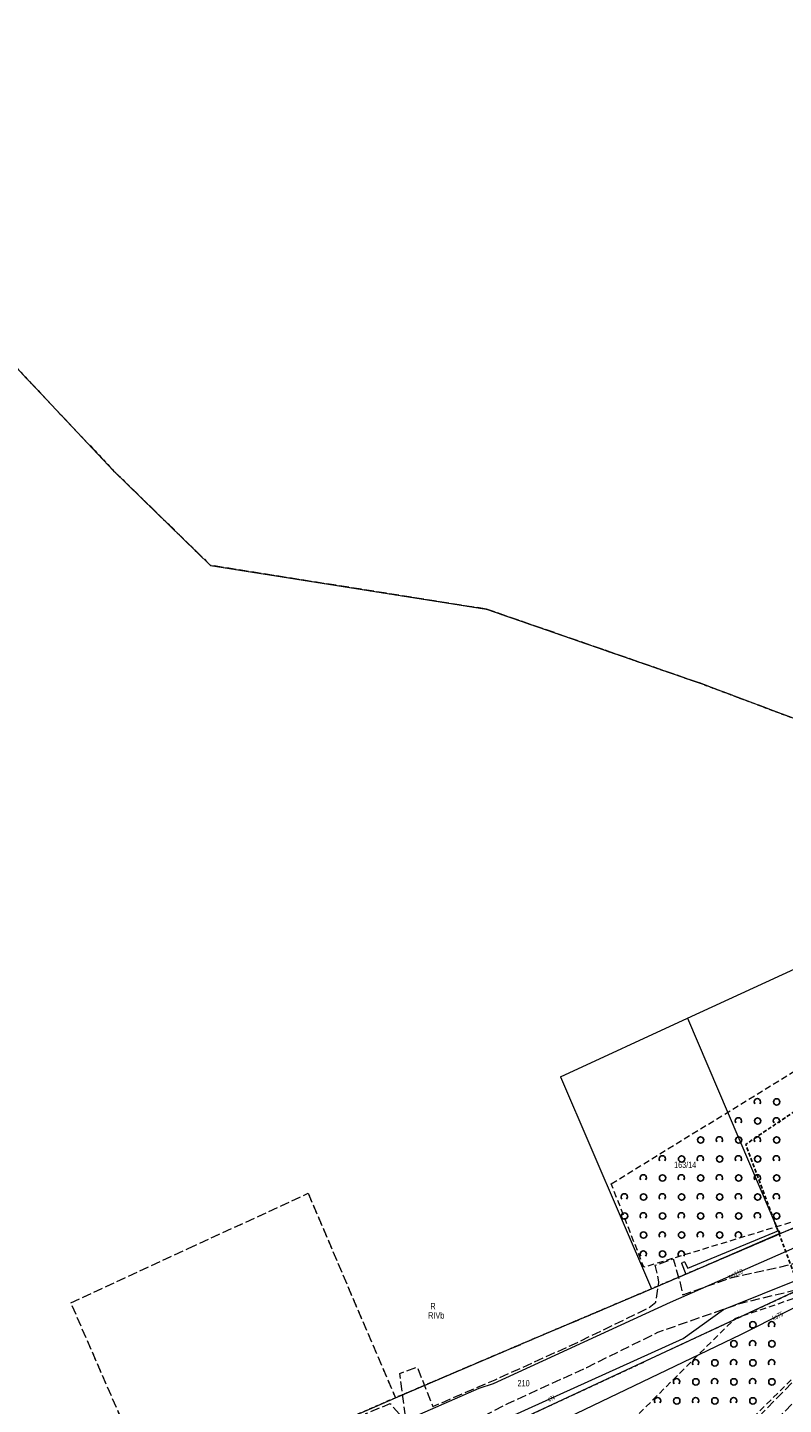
# Model space of a CAD drawing. Header units: metres. Extents: x 5550910 to 5553628, y 5952297 to 5957865.
# Tile 5 of 36: x 5552209 to 5552328, y 5953303 to 5953520. Entities that reach past the tile are written whole.
import ezdxf
from ezdxf.enums import TextEntityAlignment as Align

# ---------------------------------------------------------------- set-up
doc = ezdxf.new("R2010")
doc.units = ezdxf.units.M
for name, pattern in [('1.0_0.5', [1.5, 1, -0.5]), ('1.5_0.5', [2, 1.5, -0.5]), ('2', [0.9, 0.6, -0.3]), ('219-500', [0]), ('egkk-500', [2, 1.5, -0.5]), ('egug-500', [1, 0.5, -0.5])]:
    doc.linetypes.add(name, pattern=pattern)
doc.layers.get('0').update_dxf_attribs({"color": 2, "lineweight": 5})
doc.styles.get("Standard").update_dxf_attribs({"font": 'Working1250', "width": 0.75})
doc.linetypes.add('otdn_500', pattern='A,5,0,[21,ksztalty.shx,S=0.5,R=0,X=-1,Y=0]', length=5)

# ---------------------------------------------------------------- blocks, each defined once
blk = doc.blocks.new('OTZK1')
at = {"color": 0, "linetype": 'Continuous'}
blk.add_circle((0, 0), 0.5, dxfattribs=at)
blk = doc.blocks.new('OTZK2')
at = {"color": 0, "linetype": 'Continuous'}
blk.add_arc((0, 0), 0.5, 318.85, 221.162, dxfattribs=at)

msp = doc.modelspace()

# ---------------------------------------------------------------- linework, layer by layer
at = {"layer": '217-kontur klasyfikacyjny', "color": 92, "linetype": 'egkk-500', "lineweight": 18, "flags": 128}
for points in [[(5552222.64, 5953449.94), (5552200.44, 5953473.48)], [(5552237.94, 5953435), (5552222.64, 5953449.94)], [(5552281.47, 5953428.1), (5552237.94, 5953435)], [(5552314.84, 5953416.53), (5552281.47, 5953428.1)], [(5552333.3, 5953409.6), (5552314.84, 5953416.53)], [(5552234.42, 5953327.24), (5552253.32, 5953335.96)], [(5552253.32, 5953335.96), (5552267.08, 5953303.71)], [(5552327.69, 5953329.54), (5552342.84, 5953335.96)], [(5552307.5, 5953320.9), (5552327.69, 5953329.54)], [(5552215.9, 5953318.69), (5552234.42, 5953327.24)], [(5552287.27, 5953312.31), (5552307.5, 5953320.9)], [(5552229.46, 5953287.49), (5552215.9, 5953318.69)], [(5552267.08, 5953303.71), (5552287.27, 5953312.31)]]:
    msp.add_lwpolyline(points, dxfattribs=at)
at = {"layer": '218-kontur użytku gruntowego', "color": 3, "linetype": 'egug-500', "lineweight": 18, "flags": 128}
for points in [[(5552200.44, 5953473.48), (5552222.64, 5953449.94)], [(5552222.64, 5953449.94), (5552237.94, 5953435)], [(5552237.94, 5953435), (5552281.47, 5953428.1)], [(5552281.47, 5953428.1), (5552314.84, 5953416.53)], [(5552314.84, 5953416.53), (5552333.3, 5953409.6)], [(5552268.64, 5953291.82), (5552369.41, 5953338.78)], [(5552234.42, 5953327.24), (5552253.32, 5953335.96)], [(5552253.32, 5953335.96), (5552267.08, 5953303.71)], [(5552342.84, 5953335.96), (5552327.69, 5953329.54)], [(5552327.69, 5953329.54), (5552307.5, 5953320.9)], [(5552215.9, 5953318.69), (5552234.42, 5953327.24)], [(5552307.5, 5953320.9), (5552287.27, 5953312.31)], [(5552229.46, 5953287.49), (5552215.9, 5953318.69)], [(5552287.27, 5953312.31), (5552267.08, 5953303.71)], [(5552267.08, 5953303.71), (5552248.39, 5953295.54)]]:
    msp.add_lwpolyline(points, dxfattribs=at)
at = {"layer": '219-działka ewidencyjna', "color": 7, "linetype": '219-500', "lineweight": 18, "flags": 128}
for points in [[(5552200.44, 5953473.48), (5552222.64, 5953449.94)], [(5552237.94, 5953435), (5552222.64, 5953449.94)], [(5552237.94, 5953435), (5552281.47, 5953428.1)], [(5552281.47, 5953428.1), (5552314.84, 5953416.53)], [(5552333.3, 5953409.6), (5552314.84, 5953416.53)], [(5552313.18, 5953363.57), (5552340.49, 5953376.16)], [(5552293.14, 5953354.32), (5552313.18, 5953363.57)], [(5552313.18, 5953363.57), (5552327.69, 5953329.54)], [(5552293.14, 5953354.32), (5552307.5, 5953320.9)], [(5552369.41, 5953338.78), (5552268.64, 5953291.82)], [(5552327.69, 5953329.54), (5552342.84, 5953335.96)], [(5552307.5, 5953320.9), (5552327.69, 5953329.54)], [(5552287.27, 5953312.31), (5552307.5, 5953320.9)], [(5552267.08, 5953303.71), (5552287.27, 5953312.31)], [(5552248.39, 5953295.54), (5552267.08, 5953303.71)]]:
    msp.add_lwpolyline(points, dxfattribs=at)
at = {"layer": 'jezdnia', "color": 7, "linetype": '1.5_0.5', "lineweight": 18, "flags": 128}
for points in [[(5552467.22, 5953593.07), (5552465.75, 5953588.72), (5552460.16, 5953569.31), (5552476.33, 5953582.98), (5552479.14, 5953581.09), (5552477.12, 5953579.4), (5552456.6, 5953562.2), (5552449.75, 5953544.75), (5552442.78, 5953529.39), (5552430.85, 5953502.17), (5552417.35, 5953472.01), (5552410.84, 5953456.72), (5552404.74, 5953441.14), (5552389.69, 5953407.56), (5552383.2, 5953382.08), (5552381.79, 5953379.11), (5552379.86, 5953370.94), (5552377.3, 5953362.18), (5552375.97, 5953357.86), (5552374.4, 5953352.05), (5552380.32, 5953353.73), (5552399.58, 5953368.26), (5552431.33, 5953393.09), (5552454.4, 5953406.26), (5552466.79, 5953413.22), (5552475.85, 5953417.55), (5552500.84, 5953426.54), (5552524.26, 5953432.31), (5552552.45, 5953437.03), (5552554.42, 5953433.79), (5552548.84, 5953432.88), (5552547.69, 5953431.73), (5552543.39, 5953427.37), (5552535.78, 5953419.67), (5552493.58, 5953406.68), (5552479.74, 5953402.53), (5552468.93, 5953398.47), (5552437.29, 5953378.05), (5552418.18, 5953366.4), (5552417.07, 5953367.92), (5552425.83, 5953373.44), (5552447.52, 5953387.1), (5552469.32, 5953400.77), (5552499.97, 5953410.68), (5552535.19, 5953421.52), (5552540, 5953426.74), (5552543.08, 5953430.11), (5552544.87, 5953432.04), (5552525.6, 5953428.59), (5552499.43, 5953421.94), (5552475.46, 5953414.07), (5552453.81, 5953403), (5552448.49, 5953399.5), (5552433.2, 5953389.86), (5552418.17, 5953377.96), (5552401.95, 5953365.38), (5552389.72, 5953355.85), (5552379.95, 5953349.17), (5552386.98, 5953348.09), (5552383.42, 5953344.96), (5552375.28, 5953345.55), (5552372.22, 5953344.3), (5552361.1, 5953335.26), (5552342.86, 5953326.49), (5552329.81, 5953320.56), (5552321.37, 5953318.53), (5552308.43, 5953313.98), (5552297.24, 5953308.45), (5552284.75, 5953302.74), (5552271.3, 5953295.8), (5552272.6, 5953293.93), (5552276.66, 5953289.12), (5552283.31, 5953282.56), (5552281.54, 5953281.1), (5552274.51, 5953287.68), (5552269.79, 5953292.31), (5552267.19, 5953294.08), (5552268.17, 5953292.22), (5552264.29, 5953290.39), (5552260.95, 5953291.55), (5552259.64, 5953290.88), (5552251.37, 5953288.12), (5552247.71, 5953286.76), (5552238.24, 5953282.74), (5552238.93, 5953280.65), (5552235.71, 5953279.06), (5552234.83, 5953280.1), (5552233.39, 5953280.77), (5552231.45, 5953280.1), (5552224.75, 5953277.04), (5552212.02, 5953270.96), (5552203.23, 5953266.37), (5552188.51, 5953257.83), (5552179.38, 5953252.63), (5552166.34, 5953244.32), (5552157.22, 5953238.02), (5552150.56, 5953233.62), (5552150.16, 5953231.4), (5552151.59, 5953229.41), (5552148.82, 5953227.24), (5552147.05, 5953228.16), (5552142.96, 5953228.91), (5552138.65, 5953226.01), (5552132.8, 5953222.27), (5552124.69, 5953216.76), (5552117.97, 5953212.31), (5552113.92, 5953208.58), (5552116.09, 5953206.08), (5552132.37, 5953192.99), (5552130.07, 5953189.54), (5552113.05, 5953203.57), (5552110.6, 5953204.71), (5552109.76, 5953204.35), (5552108.18, 5953203.56), (5552103.62, 5953198.45), (5552099.64, 5953194.18), (5552097.11, 5953190.63), (5552094.39, 5953184.52), (5552095.51, 5953192.94), (5552096.46, 5953193.29), (5552097.12, 5953197.61), (5552096.15, 5953198.09), (5552096.49, 5953201.04), (5552096.9, 5953207.97), (5552097, 5953213.18), (5552100.02, 5953214.11), (5552100.14, 5953217.29), (5552096.78, 5953218.46), (5552096.23, 5953224.74), (5552099, 5953220.07), (5552101.71, 5953218.46), (5552105.9, 5953217.42), (5552111.83, 5953216.84), (5552117.92, 5953218.02), (5552123.2, 5953220.54), (5552130.9, 5953225.14), (5552131.82, 5953226.73), (5552142.97, 5953233.49), (5552145.17, 5953233.96), (5552155.7, 5953241.38), (5552164.67, 5953247.89), (5552177.89, 5953255.64), (5552187.05, 5953261.17), (5552201.96, 5953269.29), (5552210.97, 5953273.93), (5552218.9, 5953277.8), (5552219.91, 5953280.27), (5552219.42, 5953282.67), (5552222.61, 5953283.74), (5552223.49, 5953282.15), (5552225.42, 5953281.23), (5552227.49, 5953281.97), (5552246.99, 5953290.1), (5552257.06, 5953294.21), (5552260.7, 5953296.26), (5552262.25, 5953300.52), (5552262.45, 5953301.21), (5552266.24, 5953302.79), (5552268.79, 5953299.92), (5552267.77, 5953307.53), (5552270.54, 5953308.56), (5552272.98, 5953302.32), (5552282.82, 5953306.56), (5552295.82, 5953312.45), (5552306.9, 5953317.82), (5552308.17, 5953318.78), (5552308.67, 5953322.01), (5552308.08, 5953324.61), (5552310.93, 5953325.6), (5552311.84, 5953322.46), (5552312.43, 5953319.96), (5552320.23, 5953322.69), (5552329.37, 5953324.71), (5552341.29, 5953329.14), (5552346.18, 5953331.84), (5552353.83, 5953336.81), (5552353.4, 5953338.94), (5552352.03, 5953344.71), (5552348.8, 5953353.27), (5552347.26, 5953358.05), (5552343.75, 5953368.21), (5552345.85, 5953369.93), (5552349.53, 5953358.95), (5552351.04, 5953353.96), (5552354.32, 5953345.65), (5552357.76, 5953339.9), (5552362.63, 5953344.13), (5552368.63, 5953350.76), (5552372.24, 5953358.21), (5552375.64, 5953367.21), (5552378.9, 5953380.49), (5552380.42, 5953384.71), (5552386.27, 5953409.18), (5552395.59, 5953430.13), (5552406.02, 5953454.2), (5552416.48, 5953477.4), (5552425.35, 5953495.74), (5552439.86, 5953529.73), (5552451.05, 5953554.8), (5552453.14, 5953560.78), (5552456.81, 5953571.09), (5552459.52, 5953578.26), (5552463.29, 5953591.48)], [(5552363.94, 5953329.19), (5552373.84, 5953323.72), (5552380.4, 5953320.88), (5552382.66, 5953320.45), (5552391.87, 5953316), (5552408.1, 5953306.59), (5552420.05, 5953291.6), (5552421.54, 5953287.74), (5552425.6, 5953267.8), (5552426.7, 5953259), (5552424.54, 5953257.83), (5552422.81, 5953270.53), (5552419.88, 5953285.93), (5552417.89, 5953290.89), (5552409.87, 5953302.36), (5552404.04, 5953306.57), (5552394.16, 5953312.53), (5552382.19, 5953317.77), (5552380.69, 5953318.45), (5552371.74, 5953321.87), (5552361.24, 5953326.53), (5552355.4, 5953328.33), (5552350.64, 5953328.5), (5552348.49, 5953328.02), (5552345.11, 5953323.6), (5552341.67, 5953317.14), (5552338.83, 5953312.03), (5552301.27, 5953273.93), (5552298.21, 5953271.29), (5552293.93, 5953270.12), (5552300.12, 5953275.79), (5552336.06, 5953312.66), (5552338.84, 5953317.09), (5552342.86, 5953326.49), (5552361.1, 5953335.26), (5552361.52, 5953334.16), (5552362.58, 5953332.58), (5552364.82, 5953332.89), (5552368.19, 5953334.59), (5552370.7, 5953336.39), (5552372.51, 5953333.16), (5552368.36, 5953330.48)]]:
    msp.add_lwpolyline(points, close=True, dxfattribs=at)
at = {"layer": 'przewód elektroenergetyczny podziemny', "color": 1, "linetype": 'CONTINUOUS', "lineweight": 18, "flags": 128}
msp.add_lwpolyline([(5552241.99, 5953279.33), (5552241.66, 5953280.21), (5552268.12, 5953292.99), (5552312.5, 5953313.07), (5552318.86, 5953317.65), (5552343.18, 5953327.43), (5552355.16, 5953332.82), (5552367.7, 5953341.61), (5552370.32, 5953343.36), (5552371.64, 5953340.33)], dxfattribs=at)
at = {"layer": 'przewód kanalizacyjny', "color": 34, "linetype": 'CONTINUOUS', "lineweight": 18, "flags": 128}
msp.add_lwpolyline([(5552253.34, 5953033.9), (5552252.59, 5953035.39), (5552247.35, 5953039.67), (5552253.84, 5953100.39), (5552256.73, 5953117.89), (5552253.78, 5953167.19), (5552249.82, 5953236.76), (5552298.33, 5953270.69), (5552289.25, 5953298.17), (5552321.56, 5953313.69), (5552350.74, 5953328.36), (5552372.89, 5953336.06), (5552374.55, 5953336.77)], dxfattribs=at)
at = {"layer": 'przewód wodociągowy', "color": 5, "linetype": 'CONTINUOUS', "lineweight": 18, "flags": 128}
msp.add_lwpolyline([(5552374.4, 5953338.71), (5552373.9, 5953339.41), (5552368.4, 5953345.28), (5552333.52, 5953328.88), (5552310.46, 5953318.74), (5552282.53, 5953305.93), (5552280.26, 5953305.19), (5552253.39, 5953293.4), (5552226.14, 5953281.61), (5552222.73, 5953280.16), (5552216.93, 5953279.5), (5552190.83, 5953266.77), (5552166.41, 5953252.76), (5552117.22, 5953223.33), (5552101.94, 5953229.54), (5552101.65, 5953229.45)], dxfattribs=at)
at = {"layer": 'zadrzewienie  zakrzewienie', "color": 7, "linetype": '1.0_0.5', "lineweight": 18, "flags": 128}
for points in [[(5552301.15, 5953337.46), (5552344.04, 5953363.84), (5552351.32, 5953339.81), (5552339.87, 5953334.63), (5552332.89, 5953332.4), (5552306.29, 5953324.29)], [(5552296.84, 5953274.13), (5552282.4, 5953285.32), (5552292.19, 5953299.76), (5552304.47, 5953300.17), (5552320.67, 5953316.23), (5552339.96, 5953322.8), (5552336.88, 5953313.84)]]:
    msp.add_lwpolyline(points, close=True, dxfattribs=at)
at = {"layer": 'Zakres', "color": 5, "linetype": '2', "lineweight": 25, "flags": 128}
msp.add_lwpolyline([(5551539.89, 5955556.3), (5551532.83, 5955579.59), (5551412.18, 5955533.02), (5551417.83, 5955463.17), (5551492.62, 5955303.01), (5551563.17, 5955284.66), (5551801.65, 5955188.71), (5551944.88, 5955090.64), (5552101.51, 5955073.7), (5552198.88, 5955088.52), (5552322.35, 5954926.24), (5552389.38, 5954546.65), (5552301.18, 5953845.33), (5552445.82, 5953604.03), (5552352.69, 5953364.14), (5552322.35, 5953343.68), (5552337.17, 5953304.17), (5552363.27, 5953310.52), (5552494.5, 5953582.87), (5552343.52, 5953842.51), (5552416.89, 5954365.33), (5552426.77, 5954541.01), (5552383.73, 5954780.19), (5552366.62, 5954919.72), (5552207.87, 5955119.74), (5552134.49, 5955107.04), (5551969.13, 5955121.77), (5551896.19, 5955180.95), (5551736.74, 5955259.26), (5551546.94, 5955321.35), (5551512.37, 5955423.66), (5551586.45, 5955433.54)], close=True, dxfattribs=at)
at = {"layer": 'ściana oporowa (linia)', "color": 0, "linetype": 'otdn_500', "lineweight": 18}
for p, q in [((5552312.893, 5953323.226), (5552327.778, 5953329.65)), ((5552327.778, 5953329.65), (5552327.68, 5953329.88)), ((5552312.223, 5953324.936), (5552312.45, 5953325.04)), ((5552312.223, 5953324.936), (5552312.893, 5953323.226))]:
    msp.add_line(p, q, dxfattribs=at)
at = {"layer": 'ściana oporowa (linia)', "color": 0, "lineweight": 18}
for p, q in [((5552313.247, 5953324.134), (5552327.582, 5953330.11)), ((5552327.582, 5953330.11), (5552327.68, 5953329.88)), ((5552312.678, 5953325.144), (5552312.45, 5953325.04)), ((5552312.678, 5953325.144), (5552313.247, 5953324.134))]:
    msp.add_line(p, q, dxfattribs=at)

# ---------------------------------------------------------------- block references
at = {"layer": 'zadrzewienie  zakrzewienie', "color": 7, "linetype": 'CONTINUOUS', "lineweight": 18}
for name, p in [('OTZK2', (5552324.194, 5953350.387)), ('OTZK1', (5552327.236, 5953350.376)), ('OTZK2', (5552321.194, 5953347.387)), ('OTZK1', (5552324.236, 5953347.376)), ('OTZK2', (5552327.194, 5953347.387)), ('OTZK1', (5552315.236, 5953344.376)), ('OTZK2', (5552318.194, 5953344.387)), ('OTZK1', (5552321.236, 5953344.376)), ('OTZK2', (5552324.194, 5953344.387)), ('OTZK1', (5552327.236, 5953344.376)), ('OTZK2', (5552309.194, 5953341.387)), ('OTZK1', (5552312.236, 5953341.376)), ('OTZK2', (5552315.194, 5953341.387)), ('OTZK1', (5552318.236, 5953341.376)), ('OTZK2', (5552321.194, 5953341.387)), ('OTZK1', (5552324.236, 5953341.376)), ('OTZK2', (5552327.194, 5953341.387)), ('OTZK2', (5552306.194, 5953338.387)), ('OTZK1', (5552309.236, 5953338.376)), ('OTZK2', (5552312.194, 5953338.387)), ('OTZK1', (5552315.236, 5953338.376)), ('OTZK2', (5552318.194, 5953338.387)), ('OTZK1', (5552321.236, 5953338.376)), ('OTZK2', (5552324.194, 5953338.387)), ('OTZK1', (5552327.236, 5953338.376)), ('OTZK2', (5552303.194, 5953335.387)), ('OTZK2', (5552309.194, 5953335.387)), ('OTZK2', (5552315.194, 5953335.387)), ('OTZK2', (5552321.194, 5953335.387)), ('OTZK2', (5552327.194, 5953335.387)), ('OTZK1', (5552306.236, 5953335.376)), ('OTZK1', (5552312.236, 5953335.376)), ('OTZK1', (5552318.236, 5953335.376)), ('OTZK1', (5552324.236, 5953335.376)), ('OTZK1', (5552303.236, 5953332.376)), ('OTZK2', (5552306.194, 5953332.387)), ('OTZK1', (5552309.236, 5953332.376)), ('OTZK2', (5552312.194, 5953332.387)), ('OTZK1', (5552315.236, 5953332.376)), ('OTZK2', (5552318.194, 5953332.387)), ('OTZK1', (5552321.236, 5953332.376)), ('OTZK2', (5552324.194, 5953332.387)), ('OTZK1', (5552327.236, 5953332.376)), ('OTZK1', (5552306.236, 5953329.376)), ('OTZK2', (5552309.194, 5953329.387)), ('OTZK1', (5552312.236, 5953329.376)), ('OTZK2', (5552315.194, 5953329.387)), ('OTZK1', (5552318.236, 5953329.376)), ('OTZK2', (5552321.194, 5953329.387)), ('OTZK2', (5552306.194, 5953326.387)), ('OTZK1', (5552309.236, 5953326.376)), ('OTZK2', (5552312.194, 5953326.387)), ('OTZK1', (5552323.486, 5953315.216)), ('OTZK2', (5552326.444, 5953315.227)), ('OTZK1', (5552320.486, 5953312.216)), ('OTZK2', (5552323.444, 5953312.227)), ('OTZK1', (5552326.486, 5953312.216)), ('OTZK2', (5552314.444, 5953309.227)), ('OTZK1', (5552317.486, 5953309.216)), ('OTZK2', (5552320.444, 5953309.227)), ('OTZK1', (5552323.486, 5953309.216)), ('OTZK2', (5552326.444, 5953309.227)), ('OTZK2', (5552311.444, 5953306.227)), ('OTZK1', (5552314.486, 5953306.216)), ('OTZK2', (5552317.444, 5953306.227)), ('OTZK1', (5552320.486, 5953306.216)), ('OTZK2', (5552323.444, 5953306.227)), ('OTZK1', (5552326.486, 5953306.216)), ('OTZK2', (5552308.444, 5953303.227)), ('OTZK1', (5552311.486, 5953303.216)), ('OTZK2', (5552314.444, 5953303.227)), ('OTZK1', (5552317.486, 5953303.216)), ('OTZK2', (5552320.444, 5953303.227)), ('OTZK1', (5552323.486, 5953303.216))]:
    msp.add_blockref(name, p, dxfattribs=at)

# ---------------------------------------------------------------- texts
at = {"layer": '209-oznaczenie konturu klasyfikacyjnego', "color": 92, "linetype": 'CONTINUOUS', "lineweight": 18, "width": 0.79}
msp.add_text('RIVb', height=1, dxfattribs=at).set_placement((5552272.26, 5953317.2), align=Align.TOP_LEFT)
at = {"layer": '210-oznaczenie konturu użytku gruntowego', "color": 3, "linetype": 'CONTINUOUS', "lineweight": 18, "width": 0.79}
msp.add_text('R', height=1, dxfattribs=at).set_placement((5552272.61, 5953317.66))
at = {"layer": '211-numer działki ewidencyjnej', "color": 7, "linetype": 'CONTINUOUS', "lineweight": 18, "width": 0.79}
for s, p in [('163/14', (5552311.05, 5953340.96)), ('210', (5552286.35, 5953306.5))]:
    msp.add_text(s, height=1, dxfattribs=at).set_placement(p, align=Align.TOP_LEFT)
at = {"layer": 'przewód elektroenergetyczny podziemny-Atr1', "color": 1, "width": 0.667}
msp.add_text('eN', height=0.75, rotation=24.344, dxfattribs=at).set_placement((5552291.18, 5953303.42), align=Align.MIDDLE_LEFT)
at = {"layer": 'przewód kanalizacyjny-Atr1', "color": 34, "width": 0.667}
msp.add_text('ks75', height=0.75, rotation=26.69, dxfattribs=at).set_placement((5552326.61, 5953316.23), align=Align.MIDDLE_LEFT)
at = {"layer": 'przewód wodociągowy-Atr1', "color": 5, "width": 0.667}
msp.add_text('wo110', height=0.75, rotation=23.736, dxfattribs=at).set_placement((5552319.6, 5953322.759), align=Align.MIDDLE_LEFT)

doc.saveas('drawing.dxf')
